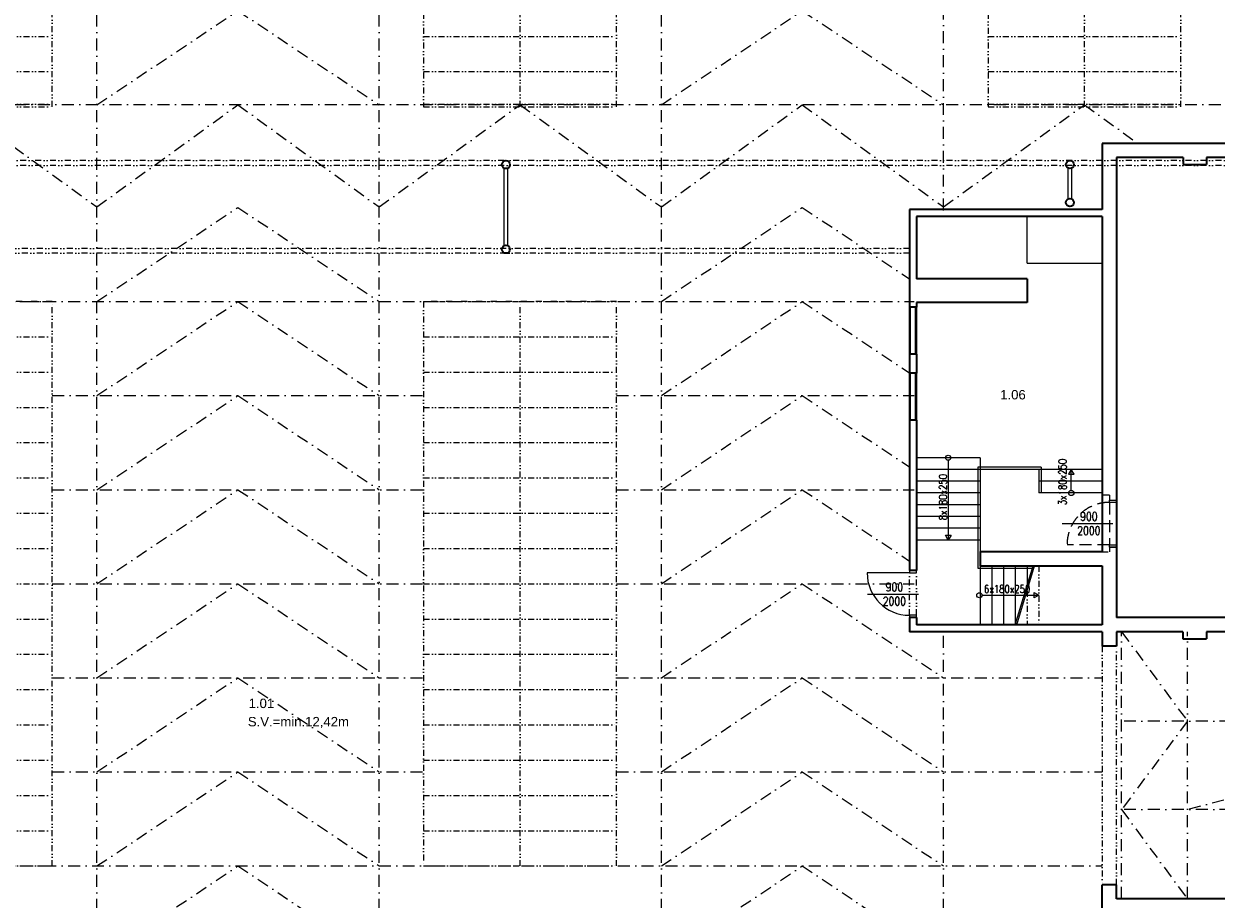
# Model space of a CAD drawing. Header units: millimetres. Extents: x -485339 to 286898, y -1189934 to 1602269.
# Tile 20 of 230: x -229292 to -203942, y -1056483 to -1037874. Entities that reach past the tile are written whole.
import ezdxf

# ---------------------------------------------------------------- set-up
doc = ezdxf.new("R2010")
doc.units = ezdxf.units.MM
doc.header["$LTSCALE"] = 10
for name, pattern in [('DASHDOT', [25.4, 12.7, -6.35, 0, -6.35]), ('DĚLICÍ2', [15.875, 6.35, -3.175, 0, -3.175, 0, -3.175]), ('ČÁRKOVANÁ', [19.05, 12.7, -6.35]), ('ČÁRKOVANÁ2', [9.525, 6.35, -3.175])]:
    doc.linetypes.add(name, pattern=pattern)
doc.layers.get('Defpoints').update_dxf_attribs({"lineweight": 0})
for name, color, linetype, lineweight in [('St__otvory_dveře', 40, 'Continuous', 18), ('St_kóty', 132, 'Continuous', 18), ('St_otvory_okna', 40, 'Continuous', 18), ('St_plocha_místnosti', 250, 'Continuous', 18), ('St_popis', 250, 'Continuous', 18), ('St_popis_otvory', 40, 'Continuous', 18), ('St_sloupy_konstrukce haly', 5, 'Continuous', 35), ('St_čáry_nad', 250, 'DĚLICÍ2', 18), ('St_čáry_obrys', 5, 'Continuous', 35), ('St_čáry_osy', 250, 'DASHDOT', 18), ('St_čáry_plné', 250, 'Continuous', 18), ('St_čáry_pod', 250, 'ČÁRKOVANÁ2', 18)]:
    doc.layers.add(name, color=color, linetype=linetype, lineweight=lineweight)
doc.styles.add('Andy', font='arial.ttf')
doc.styles.get("Standard").update_dxf_attribs({"font": 'simplex.shx', "width": 0.8})
doc.dimstyles.new('stavebníM100', dxfattribs={"dimtxt": 165, "dimasz": 170, "dimexe": 150, "dimexo": 100, "dimgap": 30, "dimtad": 1, "dimdec": 0, "dimtxsty": 'Standard', "dimblk": 'OBLIQUE', "dimcen": -2.5, "dimdle": 150, "dimclrd": 256, "dimclre": 256, "dimclrt": 256, "dimadec": 4, "dimazin": 0, "dimtfac": 1, "dimtdec": 0, "dimtmove": 2, "dimatfit": 3, "dimldrblk": 'OBLIQUE', "dimfxl": 400, "dimfxlon": 1, "dimlwd": -1, "dimlwe": -1, "dimarcsym": 0})
doc.dimstyles.new('stavebníM100_modul', dxfattribs={"dimtxt": 250, "dimasz": 200, "dimexe": 150, "dimexo": 100, "dimgap": 30, "dimtad": 1, "dimdec": 0, "dimtxsty": 'Standard', "dimblk": 'DOT', "dimcen": -2.5, "dimdle": 150, "dimclrd": 256, "dimclre": 256, "dimclrt": 256, "dimadec": 4, "dimazin": 0, "dimtfac": 1, "dimtdec": 0, "dimtmove": 2, "dimatfit": 3, "dimldrblk": 'OBLIQUE', "dimfxl": 400, "dimfxlon": 1, "dimlwd": -1, "dimlwe": -1, "dimarcsym": 0})

# ---------------------------------------------------------------- blocks, each defined once
blk = doc.blocks.new('G$CD8A98CDB')
at = {"layer": 'St_sloupy_konstrukce haly', "color": 250, "lineweight": 18, "ltscale": 2}
for points in [[(-825, 0), (825, 0)], [(-825, -80), (825, -80)]]:
    blk.add_lwpolyline(points, dxfattribs=at)
at = {"layer": 'St_sloupy_konstrukce haly', "ltscale": 2}
for centre in [(-900, -40), (900, -40)]:
    blk.add_circle(centre, 85, dxfattribs=at)
blk = doc.blocks.new('G$CCB4D89C1')
at = {"layer": 'St__otvory_dveře', "ltscale": 2}
blk.add_lwpolyline([(450, 0), (450, 900)], dxfattribs=at)
at = {"layer": 'St__otvory_dveře', "linetype": 'DĚLICÍ2', "ltscale": 2}
for points in [[(-450, 0), (450, 0)], [(-450, -150), (450, -150)]]:
    blk.add_lwpolyline(points, dxfattribs=at)
at = {"layer": 'St__otvory_dveře', "ltscale": 2}
for points in [[(500, 0), (450, 0), (450, -150), (500, -150)], [(-450, 0), (-500, 0), (-500, -150), (-450, -150)]]:
    blk.add_lwpolyline(points, close=True, dxfattribs=at)
blk.add_arc((450, 0), 900, 90, 180, dxfattribs=at)
blk = doc.blocks.new('G$CE3D3B369')
at = {"layer": 'St_čáry_osy', "linetype": 'ByBlock', "ltscale": 2}
blk.add_lwpolyline([(0, 0), (12000, 0), (12000, 4100), (0, 4100)], close=True, dxfattribs=at)
for points in [[(750, 4100), (750, 0)], [(1500, 4100), (1500, 0)], [(2250, 4100), (2250, 0)], [(3000, 4100), (3000, 0)], [(3750, 4100), (3750, 0)], [(4500, 4100), (4500, 0)], [(5250, 4100), (5250, 0)], [(6000, 4100), (6000, 0)], [(6750, 4100), (6750, 0)], [(7500, 4100), (7500, 0)], [(8250, 4100), (8250, 0)], [(9000, 4100), (9000, 0)], [(9750, 4100), (9750, 0)], [(10500, 4100), (10500, 0)], [(11250, 4100), (11250, 0)], [(0, 2050), (12000, 2050)]]:
    blk.add_lwpolyline(points, dxfattribs=at)
at = {"layer": 'St_čáry_osy', "ltscale": 2}
blk.add_lwpolyline([(12000, 4100), (12000, 0)], dxfattribs=at)
blk = doc.blocks.new('G$C7F8F446A')
at = {"layer": 'St_čáry_plné', "color": 0, "linetype": 'ByBlock', "ltscale": 2}
for p, q in [((20055, 4100), (-55, 4100)), ((-55, 0), (20055, 0))]:
    blk.add_line(p, q, dxfattribs=at)
for points in [[(-55, 4100), (-55, 0)], [(695, 4100), (695, 0)], [(1445, 4100), (1445, 0)], [(2195, 4100), (2195, 0)], [(2945, 4100), (2945, 0)], [(3695, 4100), (3695, 0)], [(4445, 4100), (4445, 0)], [(5195, 4100), (5195, 0)], [(5945, 4100), (5945, 0)], [(6695, 4100), (6695, 0)], [(7445, 4100), (7445, 0)], [(8195, 4100), (8195, 0)], [(8945, 4100), (8945, 0)], [(9695, 4100), (9695, 0)], [(10305, 4100), (10305, 0)], [(11055, 4100), (11055, 0)], [(11805, 4100), (11805, 0)], [(12555, 4100), (12555, 0)], [(13305, 4100), (13305, 0)], [(14055, 4100), (14055, 0)], [(14805, 4100), (14805, 0)], [(15555, 4100), (15555, 0)], [(16305, 4100), (16305, 0)], [(17055, 4100), (17055, 0)], [(17805, 4100), (17805, 0)], [(18555, 4100), (18555, 0)], [(19305, 4100), (19305, 0)], [(20055, 4100), (20055, 0)], [(-55, 2050), (20000, 2050)]]:
    blk.add_lwpolyline(points, dxfattribs=at)
at = {"layer": 'St_čáry_pod', "color": 0, "linetype": 'ByBlock', "ltscale": 2}
for p, q in [((0, 4100), (0, 0)), ((20000, 0), (20000, 4100))]:
    blk.add_line(p, q, dxfattribs=at)
blk = doc.blocks.new('*U6982')
at = {"layer": 'St_čáry_osy', "ltscale": 2}
blk.add_lwpolyline([(-3000, -1000), (-4, 1000), (3000, -1000)], dxfattribs=at)
blk = doc.blocks.new('*U6981')
at = {"layer": 'St_čáry_osy', "ltscale": 2}
for p in [(36000, 0), (48000, 0)]:
    blk.add_blockref('*U6982', p, dxfattribs=at)
blk = doc.blocks.new('*U6990')
at = {"layer": 'St_čáry_osy', "ltscale": 2}
blk.add_lwpolyline([(-3000, -1000), (-4, 1000), (3000, -1000)], dxfattribs=at)
blk = doc.blocks.new('*U6989')
at = {"layer": 'St_čáry_osy', "ltscale": 2}
for p in [(36000, 14000), (36000, 12000), (36000, 10000), (36000, 8000), (36000, 6000), (36000, 4000), (36000, 2000), (36000, 0)]:
    blk.add_blockref('*U6990', p, dxfattribs=at)
blk = doc.blocks.new('G$C7F2A87C2')
at = {"layer": 'St_sloupy_konstrukce haly', "color": 250, "lineweight": 18, "ltscale": 2}
for points in [[(-40, -815), (-40, -160)], [(40, -815), (40, -160)]]:
    blk.add_lwpolyline(points, dxfattribs=at)
at = {"layer": 'St_sloupy_konstrukce haly', "ltscale": 2}
for centre in [(0, -85), (0, -890)]:
    blk.add_circle(centre, 85, dxfattribs=at)
blk = doc.blocks.new('_Dot')
at = {"color": 0, "linetype": 'ByBlock', "lineweight": -2}
blk.add_line((-0.5, 0), (-1, 0), dxfattribs=at)
at = {"color": 0, "linetype": 'ByBlock', "const_width": 0.5}
blk.add_lwpolyline([(-0.25, 0, 1), (0.25, 0, 1)], format="xyb", close=True, dxfattribs=at)
blk = doc.blocks.new('*D7033')
at = {"layer": 'Defpoints', "color": 0}
for p in [(-207051, -1040782), (-195043, -1040783), (-207051, -1064041)]:
    blk.add_point(p, dxfattribs=at)
at = {"layer": 'St_kóty'}
for p, q in [((-207051, -1063641), (-207051, -1064191)), ((-195043, -1063641), (-195043, -1064191)), ((-195243, -1064041), (-206851, -1064041))]:
    blk.add_line(p, q, dxfattribs=at)
at = {"layer": 'St_kóty', "linetype": 'ByBlock', "xscale": 200, "yscale": 200, "zscale": 200, "rotation": 180}
blk.add_blockref('_Dot', (-207051, -1064041), dxfattribs=at)
at = {"layer": 'St_kóty', "linetype": 'ByBlock', "xscale": 200, "yscale": 200, "zscale": 200}
blk.add_blockref('_Dot', (-195043, -1064041), dxfattribs=at)
at = {"layer": 'St_kóty', "insert": (-201047, -1063886), "char_height": 250, "attachment_point": 5}
blk.add_mtext('12008', dxfattribs=at)
blk = doc.blocks.new('_OBLIQUE')
at = {"color": 0, "linetype": 'ByBlock'}
blk.add_line((-0.5, -0.5), (0.5, 0.5), dxfattribs=at)
blk = doc.blocks.new('*D7034')
at = {"layer": 'Defpoints', "color": 0}
for p in [(-219043, -1040868), (-207051, -1040782), (-219043, -1064041)]:
    blk.add_point(p, dxfattribs=at)
at = {"layer": 'St_kóty'}
for p, q in [((-219043, -1063641), (-219043, -1064191)), ((-207051, -1063641), (-207051, -1064191)), ((-207251, -1064041), (-218843, -1064041))]:
    blk.add_line(p, q, dxfattribs=at)
at = {"layer": 'St_kóty', "linetype": 'ByBlock', "xscale": 200, "yscale": 200, "zscale": 200, "rotation": 180}
blk.add_blockref('_Dot', (-219043, -1064041), dxfattribs=at)
at = {"layer": 'St_kóty', "linetype": 'ByBlock', "xscale": 200, "yscale": 200, "zscale": 200}
blk.add_blockref('_Dot', (-207051, -1064041), dxfattribs=at)
at = {"layer": 'St_kóty', "insert": (-213047, -1063886), "char_height": 250, "attachment_point": 5}
blk.add_mtext('11992', dxfattribs=at)
blk = doc.blocks.new('*D7035')
at = {"layer": 'Defpoints', "color": 0}
for p in [(-231043, -1040868), (-219043, -1040868), (-231043, -1064041)]:
    blk.add_point(p, dxfattribs=at)
at = {"layer": 'St_kóty'}
for p, q in [((-231043, -1063641), (-231043, -1064191)), ((-219043, -1063641), (-219043, -1064191)), ((-219243, -1064041), (-230843, -1064041))]:
    blk.add_line(p, q, dxfattribs=at)
at = {"layer": 'St_kóty', "linetype": 'ByBlock', "xscale": 200, "yscale": 200, "zscale": 200, "rotation": 180}
blk.add_blockref('_Dot', (-231043, -1064041), dxfattribs=at)
at = {"layer": 'St_kóty', "linetype": 'ByBlock', "xscale": 200, "yscale": 200, "zscale": 200}
blk.add_blockref('_Dot', (-219043, -1064041), dxfattribs=at)
at = {"layer": 'St_kóty', "insert": (-225043, -1063886), "char_height": 250, "attachment_point": 5}
blk.add_mtext('12000', dxfattribs=at)
blk = doc.blocks.new('*D7256')
at = {"layer": 'Defpoints', "color": 0}
for p in [(-179483, -1042046), (-276413, -1060078), (-179483, -1065645)]:
    blk.add_point(p, dxfattribs=at)
at = {"layer": 'St_kóty'}
for p, q in [((-276413, -1065245), (-276413, -1065795)), ((-179483, -1065245), (-179483, -1065795)), ((-276563, -1065645), (-179333, -1065645))]:
    blk.add_line(p, q, dxfattribs=at)
at = {"layer": 'St_kóty', "linetype": 'ByBlock', "xscale": 170, "yscale": 170, "zscale": 170, "rotation": 180}
blk.add_blockref('_OBLIQUE', (-276413, -1065645), dxfattribs=at)
at = {"layer": 'St_kóty', "linetype": 'ByBlock', "xscale": 170, "yscale": 170, "zscale": 170}
blk.add_blockref('_OBLIQUE', (-179483, -1065645), dxfattribs=at)
at = {"layer": 'St_kóty', "insert": (-227948, -1065533), "char_height": 165, "attachment_point": 5}
blk.add_mtext('96930', dxfattribs=at)

msp = doc.modelspace()

# ---------------------------------------------------------------- linework, layer by layer
at = {"layer": 'St__otvory_dveře', "linetype": 'ČÁRKOVANÁ', "ltscale": 2}
for points in [[(-206211.9, -1048047.6), (-206212.7, -1048947.6)], [(-206061.9, -1048047.6), (-206062.7, -1048947.6)], [(-206212.7, -1048947.6), (-207112.7, -1048947.6)]]:
    msp.add_lwpolyline(points, dxfattribs=at)
for points in [[(-206211.9, -1048047.6), (-206211.9, -1047997.6), (-206061.9, -1047997.6), (-206061.9, -1048047.6)], [(-206212.7, -1048997.6), (-206212.7, -1048947.6), (-206062.7, -1048947.6), (-206062.7, -1048997.6)]]:
    msp.add_lwpolyline(points, close=True, dxfattribs=at)
msp.add_arc((-206212.7, -1048947.6), 900, 90, 180, dxfattribs=at)
at = {"layer": 'St_otvory_okna', "ltscale": 2}
for points in [[(-210437.7, -1044897.6), (-210437.7, -1043897.6)], [(-210337.7, -1044897.6), (-210337.7, -1043897.6)], [(-210437.7, -1046297.6), (-210437.7, -1045297.6)], [(-210337.7, -1046297.6), (-210337.7, -1045297.6)]]:
    msp.add_lwpolyline(points, dxfattribs=at)
at = {"layer": 'St_popis_otvory'}
for points in [[(-207217.4, -1048497.6), (-206136.2, -1048497.6)], [(-211352, -1049997.6), (-210270.7, -1049997.6)]]:
    msp.add_lwpolyline(points, dxfattribs=at)
at = {"layer": 'St_čáry_nad', "ltscale": 2}
for points in [[(-179683, -1040782.6), (-275737.7, -1040782.6)], [(-179683, -1040882.6), (-275737.7, -1040882.6)], [(-210462.7, -1042652.6), (-275737.7, -1042652.6)], [(-210462.7, -1042752.6), (-275737.7, -1042752.6)], [(-207712.7, -1049397.6), (-207712.7, -1050647.6)], [(-207962.7, -1049928.6), (-207962.7, -1050647.6)], [(-206362.7, -1051107.6), (-206362.7, -1056177.6)], [(-206062.7, -1056177.6), (-206062.7, -1051107.6)]]:
    msp.add_lwpolyline(points, dxfattribs=at)
at = {"layer": 'St_čáry_obrys'}
msp.add_line((-195582.7, -1040417.6), (-206362.7, -1040417.6), dxfattribs=at)
at = {"layer": 'St_čáry_obrys', "ltscale": 2}
for points in [[(-206362.7, -1040417.6), (-206362.7, -1041817.6)], [(-195582.7, -1040417.6), (-206362.7, -1040417.6)], [(-206062.7, -1040717.6), (-206062.7, -1050497.6)], [(-204647, -1040717.6), (-206062.7, -1040717.6)], [(-204647, -1040717.6), (-204647, -1040867.6)], [(-204647, -1040867.6), (-204147, -1040867.6)], [(-197642.7, -1040717.6), (-204147, -1040717.6)], [(-204147, -1040717.6), (-204147, -1040867.6)], [(-210462.7, -1041817.6), (-210462.7, -1043897.6)], [(-206362.7, -1041817.6), (-210462.7, -1041817.6)], [(-210312.7, -1041967.6), (-210312.7, -1043297.6)], [(-206362.7, -1041967.6), (-210312.7, -1041967.6)], [(-206362.7, -1041967.6), (-206362.7, -1049097.6)], [(-207962.7, -1043297.6), (-210312.7, -1043297.6)], [(-207962.7, -1043297.6), (-207962.7, -1043797.6)], [(-210312.7, -1043897.6), (-210462.7, -1043897.6)], [(-210312.7, -1043797.6), (-210312.7, -1043897.6)], [(-207962.7, -1043797.6), (-210312.7, -1043797.6)], [(-210462.7, -1044897.6), (-210462.7, -1045297.6)], [(-210312.7, -1044897.6), (-210462.7, -1044897.6)], [(-210312.7, -1044897.6), (-210312.7, -1045297.6)], [(-210312.7, -1045297.6), (-210462.7, -1045297.6)], [(-210462.7, -1046297.6), (-210462.7, -1049497.6)], [(-210312.7, -1046297.6), (-210462.7, -1046297.6)], [(-210312.7, -1046297.6), (-210312.7, -1049497.6)], [(-206362.7, -1049097.6), (-208962.7, -1049097.6), (-208962.7, -1049397.6), (-206362.7, -1049397.6)], [(-206362.7, -1049397.6), (-206362.7, -1050647.6)], [(-210312.7, -1049497.6), (-210462.7, -1049497.6)], [(-210462.7, -1050497.6), (-210462.7, -1050797.6)], [(-210312.7, -1050497.6), (-210462.7, -1050497.6)], [(-210312.7, -1050497.6), (-210312.7, -1050647.6)], [(-195882.7, -1050497.6), (-206062.7, -1050497.6)], [(-206362.7, -1050647.6), (-210312.7, -1050647.6)], [(-206362.7, -1050797.6), (-210462.7, -1050797.6)], [(-206362.7, -1050797.6), (-206362.7, -1051107.6)], [(-204648, -1050797.6), (-206062.7, -1050797.6)], [(-206062.7, -1050797.6), (-206062.7, -1051107.6)], [(-204648, -1050797.6), (-204648, -1050947.6)], [(-204648, -1050947.6), (-204148, -1050947.6)], [(-197642.7, -1050797.6), (-204148, -1050797.6)], [(-204148, -1050797.6), (-204148, -1050947.6)], [(-206062.7, -1051107.6), (-206362.7, -1051107.6)], [(-206362.7, -1056877.6), (-206362.7, -1056177.6)], [(-206062.7, -1056177.6), (-206362.7, -1056177.6)], [(-206062.7, -1056477.6), (-206062.7, -1056177.6)], [(-195882.7, -1056477.6), (-206062.7, -1056477.6)]]:
    msp.add_lwpolyline(points, dxfattribs=at)
at = {"layer": 'St_čáry_osy', "ltscale": 2}
for points in [[(-227737.7, -1059777.6), (-227737.7, -1011656.9)], [(-221737.7, -1059777.6), (-221737.7, -1011656.9)], [(-215737.7, -1059777.6), (-215737.7, -1011656.9)], [(-209737.7, -1041843.2), (-209737.7, -1011656.9)], [(-275737.7, -1039595.1), (-179683, -1039582.3)], [(-233737.7, -1041767.6), (-230742, -1039595.1), (-227737.7, -1041767.6)], [(-227737.7, -1041767.6), (-224742, -1039595.1), (-221737.7, -1041767.6)], [(-221737.7, -1041767.6), (-218742, -1039595.1), (-215737.7, -1041767.6)], [(-215737.7, -1041767.6), (-212742, -1039595.1), (-209737.7, -1041767.6)], [(-209737.7, -1041767.6), (-206742, -1039595.1), (-205604.6, -1040417.6)], [(-215737.7, -1043777.6), (-212742, -1041777.6), (-210462.7, -1043295)], [(-276112.7, -1043777.6), (-210362.7, -1043777.6)], [(-215737.7, -1045777.6), (-212742, -1043777.6), (-210462.7, -1045295)], [(-228692, -1045777.6), (-220792, -1045777.6)], [(-216692, -1045777.6), (-210362.7, -1045777.6)], [(-215737.7, -1047777.6), (-212742, -1045777.6), (-210462.7, -1047295)], [(-228692, -1047777.6), (-220792, -1047777.6)], [(-216692, -1047777.6), (-210362.7, -1047777.6)], [(-215737.7, -1049777.6), (-212742, -1047777.6), (-210462.7, -1049295)], [(-228692, -1049777.6), (-220792, -1049777.6)], [(-216692, -1049777.6), (-210363.3, -1049777.6)], [(-215737.7, -1051777.6), (-212742, -1049777.6), (-209737.7, -1051777.6)], [(-209737.7, -1059777.6), (-209737.7, -1050797.6)], [(-205952.7, -1056477.6), (-205952.7, -1050797.6)], [(-205952.7, -1050797.6), (-204552.7, -1052697.6), (-205952.7, -1054577.6), (-204552.7, -1056477.6)], [(-204552.7, -1056477.6), (-204552.7, -1050797.6)], [(-228692, -1051777.6), (-220792, -1051777.6)], [(-216692, -1051777.6), (-206362.7, -1051777.6)], [(-215737.7, -1053777.6), (-212742, -1051777.6), (-209737.7, -1053777.6)], [(-195992.7, -1052697.6), (-205952.7, -1052697.6)], [(-197392.7, -1052697.6), (-204552.7, -1054577.6)], [(-228692, -1053777.6), (-220792, -1053777.6)], [(-216692, -1053777.6), (-206362.7, -1053777.6)], [(-215737.7, -1055777.6), (-212742, -1053777.6), (-209737.7, -1055777.6)], [(-195992.7, -1054577.6), (-205952.7, -1054577.6)], [(-276112.7, -1055777.6), (-206362.7, -1055777.6)], [(-215737.7, -1057777.6), (-212742, -1055777.6), (-209737.7, -1057777.6)]]:
    msp.add_lwpolyline(points, dxfattribs=at)
at = {"layer": 'St_čáry_plné', "ltscale": 2}
for points in [[(-207962.7, -1042963.4), (-207962.7, -1041967.6)], [(-207962.7, -1042963.4), (-206362.7, -1042963.4)], [(-210462.7, -1044897.6), (-210462.7, -1043897.6)], [(-210312.7, -1043897.6), (-210312.7, -1044897.6)], [(-210462.7, -1046297.6), (-210462.7, -1045297.6)], [(-210312.7, -1045297.6), (-210312.7, -1046297.6)], [(-208962.7, -1047097.6), (-210312.7, -1047097.6)], [(-209637.7, -1047152.2), (-209637.7, -1048847.6)], [(-208962.7, -1047097.6), (-208962.7, -1049147.6)], [(-206362.7, -1047347.6), (-210312.7, -1047347.6)], [(-209012.7, -1047297.6), (-209012.7, -1049447.6)], [(-207662.7, -1047297.6), (-209012.7, -1047297.6)], [(-207712.7, -1047347.6), (-207712.7, -1047847.6)], [(-207662.7, -1047297.6), (-207662.7, -1047847.6)], [(-207021.9, -1047793.1), (-207021.9, -1047347.6)], [(-208962.7, -1047597.6), (-210312.7, -1047597.6)], [(-208962.7, -1047597.6), (-210312.7, -1047597.6)], [(-206362.7, -1047597.6), (-207712.7, -1047597.6)], [(-208962.7, -1047847.6), (-210312.7, -1047847.6)], [(-208962.7, -1047847.6), (-210312.7, -1047847.6)], [(-206362.7, -1047847.6), (-207712.7, -1047847.6)], [(-208962.7, -1048097.6), (-210312.7, -1048097.6)], [(-208962.7, -1048347.6), (-210312.7, -1048347.6)], [(-208962.7, -1048597.6), (-210312.7, -1048597.6)], [(-208962.7, -1048847.6), (-210312.7, -1048847.6)], [(-209012.7, -1049447.6), (-207847.8, -1049447.6)], [(-208962.7, -1049397.6), (-208962.7, -1050647.6)], [(-208712.7, -1049397.6), (-208712.7, -1050647.6)], [(-208462.7, -1049397.6), (-208462.7, -1050647.6)], [(-208212.7, -1049397.6), (-208212.7, -1050647.6)], [(-208212.7, -1050647.6), (-207832.6, -1049397.6)], [(-208181.4, -1050647.6), (-207801.3, -1049397.6)], [(-207962.7, -1049397.6), (-207962.7, -1049825.5)], [(-208922.8, -1050022.6), (-207712.7, -1050019.7)]]:
    msp.add_lwpolyline(points, dxfattribs=at)
for points in [[(-207021.9, -1047347.6), (-207080.4, -1047449.1), (-206963.3, -1047449.1)], [(-209637.7, -1048847.6), (-209696.3, -1048746.2), (-209579.2, -1048746.2)], [(-207712.7, -1050019.7), (-207814.2, -1050078.3), (-207814.2, -1049961.2)]]:
    msp.add_lwpolyline(points, close=True, dxfattribs=at)
for centre in [(-209637.7, -1047097.6), (-207021.9, -1047847.6), (-208977.4, -1050022.6)]:
    msp.add_circle(centre, 54.6, dxfattribs=at)
at = {"layer": 'St_čáry_pod', "ltscale": 2}
for points in [[(-206212.7, -1047897.6), (-206362.7, -1047897.6)], [(-206212.7, -1047897.6), (-206212.7, -1047997.6)], [(-206212.7, -1047997.6), (-206062.7, -1047997.6)], [(-206362.7, -1049097.6), (-206212.7, -1049097.6)], [(-206212.7, -1048997.6), (-206212.7, -1049097.6)], [(-206212.7, -1048997.6), (-206062.7, -1048997.6)]]:
    msp.add_lwpolyline(points, dxfattribs=at)

# ---------------------------------------------------------------- block references
at = {"layer": 'St__otvory_dveře', "ltscale": 2, "rotation": 90}
msp.add_blockref('G$CCB4D89C1', (-210463.1, -1049997.6), dxfattribs=at)
at = {"layer": 'St_sloupy_konstrukce haly', "ltscale": 2, "rotation": 90}
msp.add_blockref('G$CD8A98CDB', (-219082.7, -1041767.6), dxfattribs=at)
at = {"layer": 'St_čáry_nad', "ltscale": 2, "rotation": 90}
for name, p in [('G$C7F8F446A', (-228692, -1039584.6)), ('G$C7F8F446A', (-216692, -1039584.6)), ('G$C7F8F446A', (-204692, -1039584.6)), ('G$CE3D3B369', (-228692, -1055777.6)), ('G$CE3D3B369', (-216692, -1055777.6))]:
    msp.add_blockref(name, p, dxfattribs=at)
at = {"layer": 'St_čáry_osy', "ltscale": 2}
for name, p in [('*U6981', (-260737.7, -1038595.1)), ('*U6989', (-260737.7, -1056777.6))]:
    msp.add_blockref(name, p, dxfattribs=at)
at = {"layer": 'St_čáry_plné'}
msp.add_blockref('G$C7F2A87C2', (-207050.9, -1040782.2), dxfattribs=at)

# ---------------------------------------------------------------- texts
at = {"layer": 'Defpoints', "ltscale": 2, "style": 'Andy'}
msp.add_text('S.V.=min.12,42m', height=200, dxfattribs=at).set_placement((-224529.9, -1052809.4))
at = {"layer": 'St_plocha_místnosti', "ltscale": 2, "style": 'Andy'}
for s, p in [('1.06', (-208534.2, -1045858.6)), ('1.01', (-224513.8, -1052419.9))]:
    msp.add_text(s, height=200, dxfattribs=at).set_placement(p)
at = {"layer": 'St_popis', "ltscale": 2, "width": 0.8}
for s, p in [('3x180x250', (-207126.2, -1048105.9)), ('8x180x250', (-209667.1, -1048427.1))]:
    msp.add_text(s, height=165, rotation=90, dxfattribs=at).set_placement(p)
msp.add_text('6x180x250', height=165, dxfattribs=at).set_placement((-208878.7, -1049971.9))
at = {"layer": 'St_popis_otvory', "char_height": 180, "width": 1342.526, "attachment_point": 5}
for insert in [(-206649, -1048497.6), (-210783.6, -1049997.6)]:
    msp.add_mtext('900\\P2000', dxfattribs=dict(at, insert=insert))

# ---------------------------------------------------------------- dimensions: what is measured, and where the dimension line sits
at = {"layer": 'St_kóty'}
for base, p1, p2, picture, middle in [((-231042.7, -1064041.5), (-219042.7, -1040867.6), (-231042.7, -1040867.6), '*D7035', (-225042.7, -1063886.5)), ((-219042.7, -1064041.5), (-207050.9, -1040782.2), (-219042.7, -1040867.6), '*D7034', (-213046.8, -1063886.5)), ((-207050.9, -1064041.5), (-195042.7, -1040782.6), (-207050.9, -1040782.2), '*D7033', (-201046.8, -1063886.5))]:
    dim = msp.add_linear_dim(base=base, p1=p1, p2=p2, dimstyle='stavebníM100_modul', dxfattribs=at)
    dim.commit()
    dim.dimension.update_dxf_attribs({"geometry": picture, "text_midpoint": middle})
dim = msp.add_linear_dim(base=(-179483, -1065645.1), p1=(-276412.7, -1060077.6), p2=(-179483, -1042045.8), dimstyle='stavebníM100', override={"dimtxsty": 'Standard', "dimldrblk": 'OBLIQUE'}, dxfattribs=at)
dim.commit()
dim.dimension.update_dxf_attribs({"geometry": '*D7256', "text_midpoint": (-227947.9, -1065532.6)})

doc.saveas('drawing.dxf')
